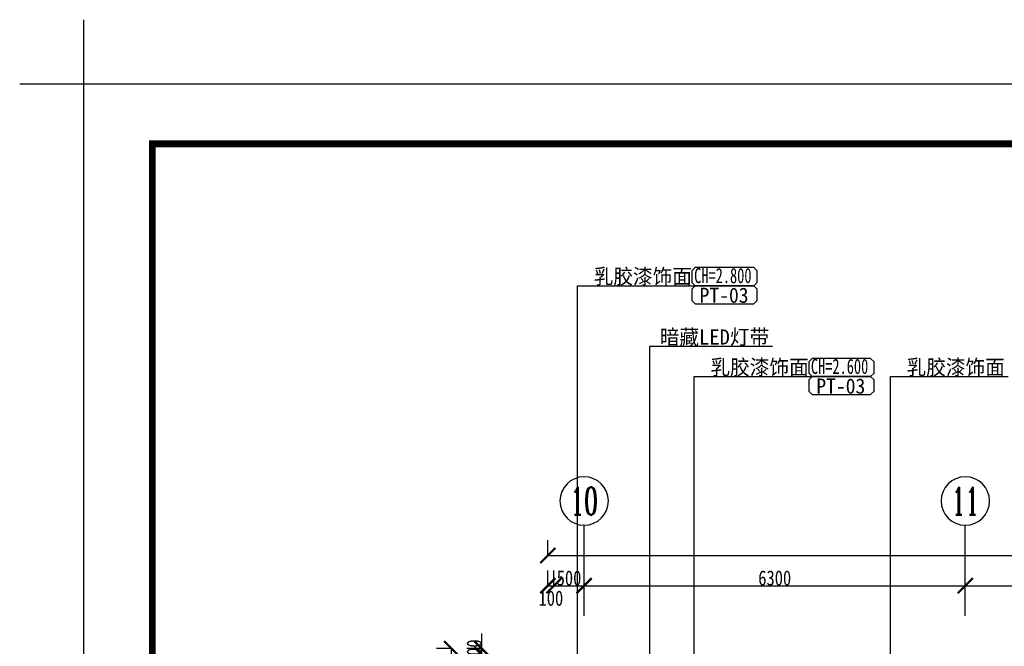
# Model space of a CAD drawing. Header units: millimetres. Extents: x -1061 to 60461, y -1061 to 43061.
# Tile 9 of 17: x -1061 to 15213, y 32708 to 43061. Entities that reach past the tile are written whole.
import ezdxf
from ezdxf.enums import TextEntityAlignment as Align

# ---------------------------------------------------------------- set-up
doc = ezdxf.new("R2010")
doc.units = ezdxf.units.MM
doc.header["$LTSCALE"] = 5
doc.layers.get('Defpoints').update_dxf_attribs({"color": 8})
for name, color, linetype in [('A-建筑-拆墙', 251, 'Continuous'), ('A-建筑-轴号', 3, 'Continuous'), ('AXIS_TEXT', 50, 'Continuous'), ('B-平面-尺寸', 8, 'Continuous'), ('E--图例', 3, 'Continuous'), ('E-图框', 100, 'Continuous'), ('E-文本', 7, 'Continuous'), ('F-文本', 61, 'Continuous')]:
    doc.layers.add(name, color=color, linetype=linetype)
doc.layers.add('A-批量打印图层', color=251, linetype='Continuous', plot=False)
doc.layers.add('图框外线', color=1, linetype='Continuous', plot=False)
doc.styles.add('-宋体', font='txt', dxfattribs={"width": 0.8})
doc.styles.add('_TCH_AXIS', font='COMPLEX', dxfattribs={"bigfont": 'GBCBIG'})
doc.styles.add('CCD_DIM', font='txt', dxfattribs={"width": 0.8})
doc.styles.add('COMPLEX', font='COMPLEX')
doc.styles.add('TXT', font='gbenor.shx', dxfattribs={"width": 0.7})
doc.dimstyles.new('1', dxfattribs={"dimscale": 0, "dimtxt": 2.5, "dimasz": 1.5, "dimexe": 1, "dimexo": 0, "dimgap": 0.3, "dimtad": 1, "dimdec": 0, "dimzin": 0, "dimdsep": 46, "dimtxsty": 'Standard', "dimblk": 'ARCHTICK', "dimcen": 0.09, "dimclrd": 8, "dimclre": 8, "dimclrt": 4, "dimadec": 0, "dimazin": 0, "dimtfac": 1, "dimtdec": 0, "dimtix": 1, "dimtofl": 0, "dimtmove": 2, "dimatfit": 3, "dimldrblk": 'DOTSMALL', "dimfxl": 5, "dimfxlon": 1, "dimtolj": 1, "dimtzin": 0, "dimarcsym": 0})
doc.dimstyles.new('1-1', dxfattribs={"dimscale": 0, "dimtxt": 2.5, "dimasz": 1, "dimexe": 1, "dimexo": 1, "dimgap": 0.75, "dimtad": 1, "dimdec": 0, "dimrnd": 0.005, "dimzin": 0, "dimdsep": 46, "dimtxsty": 'CCD_DIM', "dimblk": 'ARCHTICK', "dimcen": 0.13, "dimclrd": 44, "dimclre": 44, "dimclrt": 50, "dimadec": 0, "dimazin": 0, "dimtfac": 1, "dimtdec": 0, "dimtix": 1, "dimtmove": 2, "dimatfit": 3, "dimldrblk": 'HBA_Leader_Dot', "dimfxl": 5, "dimfxlon": 1, "dimtvp": 1, "dimtolj": 1, "dimtzin": 0, "dimarcsym": 0})

# ---------------------------------------------------------------- blocks, each defined once
blk = doc.blocks.new('_ArchTick')
at = {"color": 0, "linetype": 'ByBlock', "const_width": 0.15}
blk.add_lwpolyline([(-0.5, -0.5), (0.5, 0.5)], dxfattribs=at)
blk = doc.blocks.new('*D129')
at = {"layer": 'B-平面-尺寸', "color": 44, "lineweight": -2, "ltscale": 0.01, "transparency": 16777216}
for p, q in [((7669, 33704), (7669, 33959)), ((7769, 33704), (7769, 33959)), ((7669, 33709), (7769, 33709))]:
    blk.add_line(p, q, dxfattribs=at)
at = {"layer": 'Defpoints', "color": 0, "ltscale": 0.01, "transparency": 16777216}
for p in [(7769, 33709), (7669, 32709), (7769, 32709)]:
    blk.add_point(p, dxfattribs=at)
at = {"layer": 'B-平面-尺寸', "color": 44, "lineweight": -2, "ltscale": 0.01, "transparency": 16777216, "xscale": 249.9999999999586, "yscale": 249.9999999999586, "zscale": 249.9999999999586, "rotation": 180}
blk.add_blockref('_ArchTick', (7669, 33709), dxfattribs=at)
at = {"layer": 'B-平面-尺寸', "color": 44, "lineweight": -2, "ltscale": 0.01, "transparency": 16777216, "xscale": 249.9999999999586, "yscale": 249.9999999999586, "zscale": 249.9999999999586}
blk.add_blockref('_ArchTick', (7769, 33709), dxfattribs=at)
at = {"layer": 'B-平面-尺寸', "color": 50, "ltscale": 0.01, "transparency": 16777216, "insert": (7719, 33501), "char_height": 250, "attachment_point": 5, "style": 'CCD_DIM'}
blk.add_mtext('\\A1;100', dxfattribs=at)
blk = doc.blocks.new('HBA_Leader_Dot')
at = {"color": 0, "linetype": 'ByBlock'}
blk.add_line((-5, 0), (-10, 0), dxfattribs=at)
at = {"color": 0, "linetype": 'ByBlock', "const_width": 5}
blk.add_lwpolyline([(-2.5, 0, 1), (2.5, 0, 1)], format="xyb", close=True, dxfattribs=at)
blk = doc.blocks.new('*D130')
at = {"layer": 'B-平面-尺寸', "color": 44, "lineweight": -2, "ltscale": 0.01, "transparency": 16777216}
for p, q in [((7769, 33704), (7769, 33959)), ((8269, 33704), (8269, 33959)), ((7769, 33709), (8269, 33709))]:
    blk.add_line(p, q, dxfattribs=at)
at = {"layer": 'Defpoints', "color": 0, "ltscale": 0.01, "transparency": 16777216}
for p in [(8269, 33709), (7769, 32709), (8269, 32709)]:
    blk.add_point(p, dxfattribs=at)
at = {"layer": 'B-平面-尺寸', "color": 44, "lineweight": -2, "ltscale": 0.01, "transparency": 16777216, "xscale": 249.9999999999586, "yscale": 249.9999999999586, "zscale": 249.9999999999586, "rotation": 180}
blk.add_blockref('_ArchTick', (7769, 33709), dxfattribs=at)
at = {"layer": 'B-平面-尺寸', "color": 44, "lineweight": -2, "ltscale": 0.01, "transparency": 16777216, "xscale": 249.9999999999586, "yscale": 249.9999999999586, "zscale": 249.9999999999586}
blk.add_blockref('_ArchTick', (8269, 33709), dxfattribs=at)
at = {"layer": 'B-平面-尺寸', "color": 50, "ltscale": 0.01, "transparency": 16777216, "insert": (8019, 33835), "char_height": 250, "attachment_point": 5, "style": 'CCD_DIM'}
blk.add_mtext('\\A1;500', dxfattribs=at)
blk = doc.blocks.new('*D131')
at = {"layer": 'B-平面-尺寸', "color": 44, "lineweight": -2, "ltscale": 0.01, "transparency": 16777216}
for p, q in [((8269, 33704), (8269, 33959)), ((14569, 33704), (14569, 33959)), ((8269, 33709), (14569, 33709))]:
    blk.add_line(p, q, dxfattribs=at)
at = {"layer": 'Defpoints', "color": 0, "ltscale": 0.01, "transparency": 16777216}
for p in [(14569, 33709), (8269, 32709), (14569, 32709)]:
    blk.add_point(p, dxfattribs=at)
at = {"layer": 'B-平面-尺寸', "color": 44, "lineweight": -2, "ltscale": 0.01, "transparency": 16777216, "xscale": 249.9999999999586, "yscale": 249.9999999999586, "zscale": 249.9999999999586, "rotation": 180}
blk.add_blockref('_ArchTick', (8269, 33709), dxfattribs=at)
at = {"layer": 'B-平面-尺寸', "color": 44, "lineweight": -2, "ltscale": 0.01, "transparency": 16777216, "xscale": 249.9999999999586, "yscale": 249.9999999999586, "zscale": 249.9999999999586}
blk.add_blockref('_ArchTick', (14569, 33709), dxfattribs=at)
at = {"layer": 'B-平面-尺寸', "color": 50, "ltscale": 0.01, "transparency": 16777216, "insert": (11419, 33835), "char_height": 250, "attachment_point": 5, "style": 'CCD_DIM'}
blk.add_mtext('\\A1;6300', dxfattribs=at)
blk = doc.blocks.new('*D132')
at = {"layer": 'B-平面-尺寸', "color": 44, "lineweight": -2, "ltscale": 0.01, "transparency": 16777216}
for p, q in [((14569, 33704), (14569, 33959)), ((23269, 33704), (23269, 33959)), ((14569, 33709), (23269, 33709))]:
    blk.add_line(p, q, dxfattribs=at)
at = {"layer": 'Defpoints', "color": 0, "ltscale": 0.01, "transparency": 16777216}
for p in [(23269, 33709), (14569, 32709), (23269, 32709)]:
    blk.add_point(p, dxfattribs=at)
at = {"layer": 'B-平面-尺寸', "color": 44, "lineweight": -2, "ltscale": 0.01, "transparency": 16777216, "xscale": 249.9999999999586, "yscale": 249.9999999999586, "zscale": 249.9999999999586, "rotation": 180}
blk.add_blockref('_ArchTick', (14569, 33709), dxfattribs=at)
at = {"layer": 'B-平面-尺寸', "color": 44, "lineweight": -2, "ltscale": 0.01, "transparency": 16777216, "xscale": 249.9999999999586, "yscale": 249.9999999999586, "zscale": 249.9999999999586}
blk.add_blockref('_ArchTick', (23269, 33709), dxfattribs=at)
at = {"layer": 'B-平面-尺寸', "color": 50, "ltscale": 0.01, "transparency": 16777216, "insert": (18919, 33835), "char_height": 250, "attachment_point": 5, "style": 'CCD_DIM'}
blk.add_mtext('\\A1;8700', dxfattribs=at)
blk = doc.blocks.new('*D143')
at = {"layer": 'B-平面-尺寸', "color": 44, "lineweight": -2, "ltscale": 0.01, "transparency": 16777216}
for p, q in [((6084, 32669), (5829, 32669)), ((6079, 18219), (6079, 32669)), ((6084, 18219), (5829, 18219))]:
    blk.add_line(p, q, dxfattribs=at)
at = {"layer": 'Defpoints', "color": 0, "ltscale": 0.01, "transparency": 16777216}
for p in [(6079, 32669), (7579, 32669), (7579, 18219)]:
    blk.add_point(p, dxfattribs=at)
at = {"layer": 'B-平面-尺寸', "color": 44, "lineweight": -2, "ltscale": 0.01, "transparency": 16777216, "xscale": 249.9999999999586, "yscale": 249.9999999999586, "zscale": 249.9999999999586}
for p, rotation in [((6079, 32669), 90), ((6079, 18219), 270)]:
    blk.add_blockref('_ArchTick', p, dxfattribs=dict(at, rotation=rotation))
at = {"layer": 'B-平面-尺寸', "color": 50, "ltscale": 0.01, "transparency": 16777216, "insert": (5953, 25444), "char_height": 250, "attachment_point": 5, "rotation": 90, "style": 'CCD_DIM'}
blk.add_mtext('\\A1;14450', dxfattribs=at)
blk = doc.blocks.new('*D150')
at = {"layer": 'B-平面-尺寸', "color": 44, "lineweight": -2, "ltscale": 0.01, "transparency": 16777216}
for p, q in [((6579, 32669), (6579, 32919)), ((6584, 32669), (6329, 32669)), ((6584, 32569), (6329, 32569)), ((6579, 32569), (6579, 32669)), ((6579, 32569), (6579, 32319))]:
    blk.add_line(p, q, dxfattribs=at)
at = {"layer": 'Defpoints', "color": 0, "ltscale": 0.01, "transparency": 16777216}
for p in [(6579, 32669), (7579, 32669), (7579, 32569)]:
    blk.add_point(p, dxfattribs=at)
at = {"layer": 'B-平面-尺寸', "color": 44, "lineweight": -2, "ltscale": 0.01, "transparency": 16777216, "xscale": 249.9999999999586, "yscale": 249.9999999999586, "zscale": 249.9999999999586}
for p, rotation in [((6579, 32669), 270), ((6579, 32569), 90)]:
    blk.add_blockref('_ArchTick', p, dxfattribs=dict(at, rotation=rotation))
at = {"layer": 'B-平面-尺寸', "color": 50, "ltscale": 0.01, "transparency": 16777216, "insert": (6453, 32619), "char_height": 250, "attachment_point": 5, "rotation": 90, "style": 'CCD_DIM'}
blk.add_mtext('\\A1;100', dxfattribs=at)
blk = doc.blocks.new('*D158')
at = {"layer": 'B-平面-尺寸', "color": 44, "lineweight": -2, "ltscale": 0.01, "transparency": 16777216}
for p, q in [((7669, 34204), (7669, 34459)), ((43569, 34204), (43569, 34459)), ((7669, 34209), (43569, 34209))]:
    blk.add_line(p, q, dxfattribs=at)
at = {"layer": 'Defpoints', "color": 0, "ltscale": 0.01, "transparency": 16777216}
for p in [(43569, 34209), (7669, 33169), (43569, 33169)]:
    blk.add_point(p, dxfattribs=at)
at = {"layer": 'B-平面-尺寸', "color": 44, "lineweight": -2, "ltscale": 0.01, "transparency": 16777216, "xscale": 249.9999999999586, "yscale": 249.9999999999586, "zscale": 249.9999999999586, "rotation": 180}
blk.add_blockref('_ArchTick', (7669, 34209), dxfattribs=at)
at = {"layer": 'B-平面-尺寸', "color": 44, "lineweight": -2, "ltscale": 0.01, "transparency": 16777216, "xscale": 249.9999999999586, "yscale": 249.9999999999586, "zscale": 249.9999999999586}
blk.add_blockref('_ArchTick', (43569, 34209), dxfattribs=at)
at = {"layer": 'B-平面-尺寸', "color": 50, "ltscale": 0.01, "transparency": 16777216, "insert": (25619, 34335), "char_height": 250, "attachment_point": 5, "style": 'CCD_DIM'}
blk.add_mtext('\\A1;35900', dxfattribs=at)
blk = doc.blocks.new('_AXISO')
blk.add_circle((0, 0), 0.5)
at = {"layer": 'AXIS_TEXT', "style": 'COMPLEX', "width": 1.041667}
blk.add_attdef('A', text='', height=0.56, dxfattribs=at).set_placement((-0.25, -0.28), (0.25, -0.28), align=Align.FIT)
blk = doc.blocks.new('材料编号1')
at = {"layer": 'E--图例', "color": 3}
blk.add_lwpolyline([(8.72, -1.9), (8.72, -0.64), (8.35, -0.27), (1.89, -0.27), (1.52, -0.64), (1.52, -1.9), (1.89, -2.27), (8.35, -2.27)], close=True, dxfattribs=at)
at = {"layer": 'E-文本', "style": 'TXT', "width": 0.7}
blk.add_attdef('编号', (1.61, -2.3), '', height=2, dxfattribs=at)
blk = doc.blocks.new('图框')
at = {"layer": 'E-图框', "color": 4, "const_width": 1.13}
blk.add_lwpolyline([(-363.4, 295.3), (209.38, 295.3), (209.38, -104.9), (-363.4, -104.9)], close=True, dxfattribs=at)
at = {"layer": '图框外线', "color": 1}
blk.add_lwpolyline([(-385.32, 305.2), (-374.72, 305.2), (-374.72, 315.8)], dxfattribs=at)
blk.add_lwpolyline([(-374.72, 305.2), (219.28, 305.2), (219.28, -114.8), (-374.72, -114.8)], close=True, dxfattribs=at)
blk.add_lwpolyline([(-374.72, 305.2), (219.28, 305.2), (219.28, -114.8), (-374.72, -114.8)], close=True, dxfattribs=at)
blk.add_lwpolyline([(-374.72, 305.2), (219.28, 305.2), (219.28, -114.8), (-374.72, -114.8)], close=True, dxfattribs=at)

msp = doc.modelspace()

# ---------------------------------------------------------------- linework, layer by layer
at = {"layer": 'A-建筑-轴号', "ltscale": 0.01}
for p, q in [((8268.827, 33208.899, 6.894), (8268.827, 34708.899, 6.894)), ((14568.827, 33208.899, 6.894), (14568.827, 34708.899, 6.894))]:
    msp.add_line(p, q, dxfattribs=at)
at = {"layer": 'A-批量打印图层'}
msp.add_lwpolyline([(0, 42000), (59400, 42000), (59400, 0), (0, 0)], close=True, dxfattribs=at)

# ---------------------------------------------------------------- block references
at = {"xscale": 100, "yscale": 100, "zscale": 100}
msp.add_blockref('图框', (37471.626, 11480.306), dxfattribs=at)
at = {"layer": 'A-建筑-轴号', "ltscale": 0.01}
ref = msp.add_blockref('_AXISO', (8268.827, 35108.899, 6.894), dxfattribs=dict(at, xscale=-800, yscale=800, zscale=800, rotation=180))
ref.add_attrib('A', '10', dxfattribs={"layer": 'AXIS_TEXT', "height": 452.5483, "style": '_TCH_AXIS', "width": 0.724138}).set_placement((8042.553, 34882.625, 6.894), (8495.101, 34882.625, 6.894), align=Align.FIT)
ref = msp.add_blockref('_AXISO', (14568.827, 35108.899, 6.894), dxfattribs=dict(at, xscale=-800, yscale=800, zscale=800, rotation=180))
ref.add_attrib('A', '11', dxfattribs={"layer": 'AXIS_TEXT', "height": 452.5483, "style": '_TCH_AXIS', "width": 0.875}).set_placement((14342.553, 34882.625, 6.894), (14795.101, 34882.625, 6.894), align=Align.FIT)
at = {"layer": 'F-文本', "color": 43}
ref = msp.add_blockref('材料编号1', (11358.557, 38625.006), dxfattribs=dict(at, xscale=150, yscale=150, zscale=150, rotation=180))
ref.add_attrib('编号', 'CH=2.800', (10087.114, 38708.109), dxfattribs={"color": 7, "height": 250, "style": '-宋体', "width": 0.697043})
ref = msp.add_blockref('材料编号1', (11358.557, 38325.006), dxfattribs=dict(at, xscale=150, yscale=150, zscale=150, rotation=180))
ref.add_attrib('编号', 'PT-03', (10176.953, 38382.756), dxfattribs={"color": 7, "height": 250, "style": '-宋体', "width": 0.951562})
ref = msp.add_blockref('材料编号1', (13287.868, 37125.006), dxfattribs=dict(at, xscale=150, yscale=150, zscale=150, rotation=180))
ref.add_attrib('编号', 'CH=2.600', (12016.425, 37208.109), dxfattribs={"color": 7, "height": 250, "style": '-宋体', "width": 0.697043})
ref = msp.add_blockref('材料编号1', (13287.868, 36825.006), dxfattribs=dict(at, xscale=150, yscale=150, zscale=150, rotation=180))
ref.add_attrib('编号', 'PT-03', (12106.264, 36882.756), dxfattribs={"color": 7, "height": 250, "style": '-宋体', "width": 0.951562})

# ---------------------------------------------------------------- texts
at = {"layer": 'E-文本', "char_height": 250, "width": 6727.35379, "attachment_point": 9, "style": '-宋体'}
for s, insert in [('{\\W1;乳胶漆饰面}', (10051.283, 38665.106)), ('{\\W1;暗藏LED灯带}', (11327.982, 37665.106)), ('{\\W1;乳胶漆饰面}', (11980.595, 37165.106)), ('{\\W1;乳胶漆饰面}', (15222.768, 37165.106))]:
    msp.add_mtext(s, dxfattribs=dict(at, insert=insert))

# ---------------------------------------------------------------- dimensions: what is measured, and where the dimension line sits
at = {"layer": 'B-平面-尺寸', "ltscale": 0.01}
dim = msp.add_linear_dim(base=(43568.827, 34208.899, 6.894), p1=(7668.827, 33168.907, 6.894), p2=(43568.827, 33168.907, 6.894), dimstyle='1-1', override={"dimscale": 1, "dimtxt": 250, "dimasz": 250, "dimexe": 250, "dimexo": 250, "dimlfac": 1}, dxfattribs=at)
dim.commit()
dim.dimension.update_dxf_attribs({"geometry": '*D158', "text_midpoint": (25618.827, 34334.649, 6.894)})
dim = msp.add_linear_dim(base=(7768.827, 33708.899, 6.894), p1=(7668.827, 32708.892, 6.894), p2=(7768.827, 32708.892, 6.894), angle=0, dimstyle='1-1', override={"dimscale": 1, "dimtxt": 250, "dimasz": 250, "dimexe": 250, "dimexo": 250, "dimlfac": 1}, dxfattribs=at)
dim.commit()
dim.dimension.update_dxf_attribs({"geometry": '*D129', "text_midpoint": (7718.827, 33500.699, 6.894), "dimtype": 161})
for p1, p2, distance, picture, middle in [((7768.827, 32708.892, 6.894), (8268.827, 32708.892, 6.894), 1000.008, '*D130', (8018.827, 33834.649, 6.894)), ((8268.827, 32708.892, 6.894), (14568.827, 32708.892, 6.894), 1000.008, '*D131', (11418.827, 33834.649, 6.894)), ((14568.827, 32708.892, 6.894), (23268.827, 32708.892, 6.894), 1000.008, '*D132', (18918.827, 33834.649, 6.894)), ((7578.827, 32568.907, 6.894), (7578.827, 32668.907, 6.894), 1000, '*D150', (6453.077, 32618.907, 6.894)), ((7578.827, 18218.907, 6.894), (7578.827, 32668.907, 6.894), 1500, '*D143', (5953.077, 25443.907, 6.894))]:
    dim = msp.add_aligned_dim(p1=p1, p2=p2, distance=distance, dimstyle='1-1', override={"dimscale": 1, "dimtxt": 250, "dimasz": 250, "dimexe": 250, "dimexo": 250, "dimlfac": 1}, dxfattribs=at)
    dim.commit()
    dim.dimension.update_dxf_attribs({"geometry": picture, "text_midpoint": middle})

# ---------------------------------------------------------------- leaders
at = {"layer": 'A-建筑-拆墙'}
for points in [[(8158.474, 32284.249), (8158.474, 38665.106), (10106.674, 38665.106)], [(9353.533, 32084.847), (9353.533, 37665.106), (11383.372, 37665.106)], [(10087.785, 30859.848), (10087.785, 37165.106), (12035.985, 37165.106)], [(13329.959, 30859.848), (13329.959, 37165.106), (15278.159, 37165.106)]]:
    msp.add_leader(points, dimstyle='1', override={"dimscale": 0.117162, "dimasz": 0.75, "dimtad": 0, "dimldrblk": 'Dot'}, dxfattribs=at)

doc.saveas('drawing.dxf')
